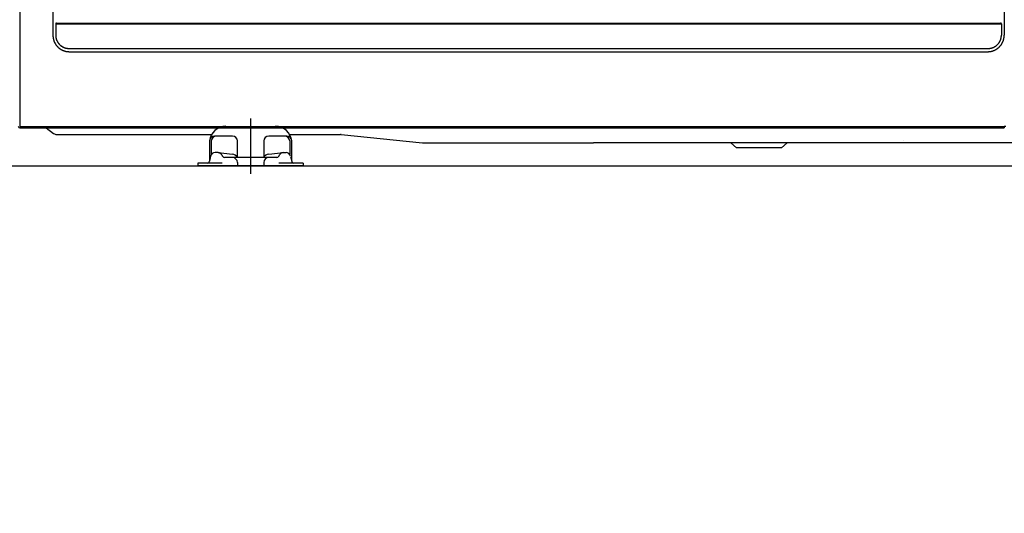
# Model space of a CAD drawing. Header units: millimetres. Extents: x 39871 to 53385, y 51832 to 57813.
# Tile 10 of 88: x 48431 to 48669, y 52278 to 52397. Entities that reach past the tile are written whole.
import ezdxf
from ezdxf import colors
from ezdxf.entities.mleader import LeaderData, LeaderLine
from ezdxf.math import Vec2, Vec3

# ---------------------------------------------------------------- set-up
doc = ezdxf.new("R2010")
doc.units = ezdxf.units.MM
doc.layers.add('AQUAREA', color=7, linetype='Continuous')
doc.layers.add('IS_KAN_OPIS', color=7, linetype='Continuous', lineweight=30)
doc.styles.add('ARIAL', font='ARIALN.TTF')

# ---------------------------------------------------------------- blocks, each defined once
blk = doc.blocks.new('SPLIT')
at = {"layer": 'AQUAREA'}
for p, q in [((24286.55, -1598.64), (24879.86, -1598.64)), ((24400.72, -1606.54), (24400.72, -1618.74)), ((24414.63, -1603.54), (24403.72, -1603.54)), ((24417.63, -1616.54), (24417.63, -1606.54)), ((24433.48, -1606.54), (24433.48, -1616.54)), ((24447.39, -1603.54), (24436.48, -1603.54)), ((24450.39, -1618.74), (24450.39, -1606.54))]:
    blk.add_line(p, q, dxfattribs=at)
for points in [[(24287.87, -305.76), (24287.87, -306.54), (24286.4, -308.42), (24286.4, -1597.64)], [(24306.42, -989.12), (24306.42, -1542.75)], [(24879.86, -989.12), (24879.86, -1542.75)], [(24308.59, -1535.4), (24308.59, -1535.4), (24308.52, -1535.4), (24308.45, -1535.4), (24308.38, -1535.4), (24308.38, -1535.47), (24308.3, -1535.47), (24308.24, -1535.47), (24308.24, -1535.54), (24308.17, -1535.54), (24308.17, -1535.61), (24308.17, -1535.68), (24308.1, -1535.68), (24308.1, -1535.75), (24308.1, -1535.82), (24308.1, -1535.89)], [(24308.59, -1535.82), (24308.59, -1535.82), (24308.52, -1535.82), (24308.45, -1535.82), (24308.38, -1535.82), (24308.38, -1535.89), (24308.3, -1535.89), (24308.24, -1535.96), (24308.17, -1536.03), (24308.17, -1536.1), (24308.1, -1536.1), (24308.1, -1536.17), (24308.1, -1536.24), (24308.1, -1536.31)], [(24308.1, -1535.89), (24308.1, -1542.75)], [(24308.59, -1535.4), (24877.69, -1535.4)], [(24308.59, -1535.82), (24877.69, -1535.82)], [(24878.18, -1535.89), (24878.18, -1535.89), (24878.18, -1535.82), (24878.18, -1535.75), (24878.18, -1535.68), (24878.11, -1535.68), (24878.11, -1535.61), (24878.11, -1535.54), (24878.04, -1535.54), (24878.04, -1535.47), (24877.97, -1535.47), (24877.9, -1535.47), (24877.9, -1535.4), (24877.83, -1535.4), (24877.76, -1535.4), (24877.69, -1535.4)], [(24878.18, -1536.31), (24878.18, -1536.31), (24878.18, -1536.24), (24878.18, -1536.17), (24878.18, -1536.1), (24878.11, -1536.1), (24878.11, -1536.03), (24878.04, -1535.96), (24877.97, -1535.89), (24877.9, -1535.89), (24877.9, -1535.82), (24877.83, -1535.82), (24877.76, -1535.82), (24877.69, -1535.82)], [(24878.18, -1535.89), (24878.18, -1542.75)], [(24306.42, -1542.75), (24306.42, -1542.96), (24306.42, -1543.1), (24306.42, -1543.31), (24306.42, -1543.52), (24306.49, -1543.66), (24306.49, -1543.87), (24306.49, -1544.08), (24306.55, -1544.29), (24306.55, -1544.43), (24306.63, -1544.64), (24306.63, -1544.85), (24306.7, -1544.99), (24306.7, -1545.2), (24306.77, -1545.34), (24306.84, -1545.55), (24306.9, -1545.76), (24306.9, -1545.9), (24306.98, -1546.11), (24307.05, -1546.25), (24307.12, -1546.46), (24307.19, -1546.6), (24307.25, -1546.81), (24307.33, -1546.95), (24307.47, -1547.16), (24307.54, -1547.3), (24307.6, -1547.51), (24307.68, -1547.65), (24307.82, -1547.79), (24307.89, -1548), (24308.03, -1548.14), (24308.1, -1548.28), (24308.24, -1548.42), (24308.3, -1548.63), (24308.45, -1548.77), (24308.59, -1548.91), (24308.65, -1549.05), (24308.8, -1549.19), (24308.94, -1549.33), (24309.08, -1549.47), (24309.22, -1549.61), (24309.29, -1549.75), (24309.43, -1549.89), (24309.57, -1550.03), (24309.7, -1550.17), (24309.85, -1550.31), (24310.05, -1550.38), (24310.2, -1550.52), (24310.34, -1550.66), (24310.48, -1550.73), (24310.62, -1550.87), (24310.75, -1550.94), (24310.97, -1551.08), (24311.1, -1551.15), (24311.25, -1551.29), (24311.45, -1551.36), (24311.6, -1551.43), (24311.74, -1551.57), (24311.95, -1551.64), (24312.09, -1551.71), (24312.3, -1551.78), (24312.44, -1551.85), (24312.65, -1551.92), (24312.79, -1551.99), (24313, -1552.06), (24313.14, -1552.13), (24313.35, -1552.2), (24313.55, -1552.27), (24313.7, -1552.34), (24313.9, -1552.34), (24314.05, -1552.41), (24314.25, -1552.48), (24314.47, -1552.48), (24314.6, -1552.55), (24314.82, -1552.55), (24315.03, -1552.55), (24315.17, -1552.62), (24315.38, -1552.62), (24315.59, -1552.62), (24315.8, -1552.62), (24315.94, -1552.69), (24316.15, -1552.69), (24316.35, -1552.69)], [(24308.1, -1542.75), (24308.1, -1542.89), (24308.1, -1543.03), (24308.1, -1543.17), (24308.1, -1543.38), (24308.17, -1543.52), (24308.17, -1543.66), (24308.17, -1543.8), (24308.17, -1543.94), (24308.24, -1544.08), (24308.24, -1544.29), (24308.3, -1544.43), (24308.3, -1544.57), (24308.38, -1544.71), (24308.38, -1544.85), (24308.45, -1544.99), (24308.45, -1545.13), (24308.52, -1545.27), (24308.59, -1545.41), (24308.59, -1545.55), (24308.65, -1545.69), (24308.73, -1545.83), (24308.8, -1545.97), (24308.87, -1546.11), (24308.94, -1546.25), (24309, -1546.39), (24309.08, -1546.53), (24309.15, -1546.67), (24309.22, -1546.81), (24309.29, -1546.95), (24309.35, -1547.09), (24309.43, -1547.16), (24309.57, -1547.3), (24309.64, -1547.44), (24309.7, -1547.58), (24309.85, -1547.65), (24309.92, -1547.79), (24309.99, -1547.93), (24310.13, -1548), (24310.2, -1548.14), (24310.34, -1548.28), (24310.4, -1548.35), (24310.55, -1548.49), (24310.62, -1548.56), (24310.75, -1548.7), (24310.9, -1548.77), (24310.97, -1548.84), (24311.1, -1548.98), (24311.25, -1549.05), (24311.32, -1549.12), (24311.45, -1549.26), (24311.6, -1549.33), (24311.74, -1549.4), (24311.88, -1549.47), (24311.95, -1549.54), (24312.09, -1549.61), (24312.23, -1549.75), (24312.37, -1549.82), (24312.5, -1549.89), (24312.65, -1549.89), (24312.79, -1549.96), (24312.93, -1550.03), (24313.07, -1550.1), (24313.2, -1550.17), (24313.35, -1550.24), (24313.49, -1550.24), (24313.63, -1550.31), (24313.77, -1550.38), (24313.9, -1550.38), (24314.05, -1550.45), (24314.25, -1550.45), (24314.4, -1550.52), (24314.54, -1550.52), (24314.68, -1550.59), (24314.82, -1550.59), (24314.95, -1550.59), (24315.1, -1550.66), (24315.3, -1550.66), (24315.45, -1550.66), (24315.59, -1550.66), (24315.73, -1550.66), (24315.87, -1550.66), (24316, -1550.66)], [(24869.92, -1552.69), (24870.13, -1552.69), (24870.34, -1552.69), (24870.48, -1552.62), (24870.69, -1552.62), (24870.9, -1552.62), (24871.11, -1552.62), (24871.25, -1552.55), (24871.46, -1552.55), (24871.67, -1552.55), (24871.81, -1552.48), (24872.02, -1552.48), (24872.23, -1552.41), (24872.37, -1552.34), (24872.58, -1552.34), (24872.79, -1552.27), (24872.93, -1552.2), (24873.14, -1552.13), (24873.28, -1552.06), (24873.49, -1551.99), (24873.63, -1551.92), (24873.84, -1551.85), (24873.98, -1551.78), (24874.19, -1551.71), (24874.33, -1551.64), (24874.54, -1551.57), (24874.68, -1551.43), (24874.82, -1551.36), (24875.03, -1551.29), (24875.17, -1551.15), (24875.31, -1551.08), (24875.52, -1550.94), (24875.66, -1550.87), (24875.8, -1550.73), (24875.94, -1550.66), (24876.08, -1550.52), (24876.29, -1550.38), (24876.43, -1550.31), (24876.57, -1550.17), (24876.71, -1550.03), (24876.85, -1549.89), (24876.99, -1549.75), (24877.06, -1549.61), (24877.2, -1549.47), (24877.34, -1549.33), (24877.48, -1549.19), (24877.62, -1549.05), (24877.69, -1548.91), (24877.83, -1548.77), (24877.97, -1548.63), (24878.04, -1548.42), (24878.18, -1548.28), (24878.25, -1548.14), (24878.39, -1548), (24878.46, -1547.79), (24878.6, -1547.65), (24878.67, -1547.51), (24878.74, -1547.3), (24878.81, -1547.16), (24878.95, -1546.95), (24879.02, -1546.81), (24879.09, -1546.6), (24879.16, -1546.46), (24879.23, -1546.25), (24879.3, -1546.11), (24879.37, -1545.9), (24879.37, -1545.76), (24879.44, -1545.55), (24879.51, -1545.34), (24879.58, -1545.2), (24879.58, -1544.99), (24879.65, -1544.85), (24879.65, -1544.64), (24879.72, -1544.43), (24879.72, -1544.29), (24879.79, -1544.08), (24879.79, -1543.87), (24879.79, -1543.66), (24879.86, -1543.52), (24879.86, -1543.31), (24879.86, -1543.1), (24879.86, -1542.96), (24879.86, -1542.75)], [(24870.27, -1550.66), (24870.41, -1550.66), (24870.55, -1550.66), (24870.69, -1550.66), (24870.83, -1550.66), (24870.97, -1550.66), (24871.18, -1550.66), (24871.32, -1550.59), (24871.46, -1550.59), (24871.6, -1550.59), (24871.74, -1550.52), (24871.88, -1550.52), (24872.02, -1550.45), (24872.23, -1550.45), (24872.37, -1550.38), (24872.51, -1550.38), (24872.65, -1550.31), (24872.79, -1550.24), (24872.93, -1550.24), (24873.07, -1550.17), (24873.21, -1550.1), (24873.35, -1550.03), (24873.49, -1549.96), (24873.63, -1549.89), (24873.77, -1549.89), (24873.91, -1549.82), (24874.05, -1549.75), (24874.19, -1549.61), (24874.33, -1549.54), (24874.4, -1549.47), (24874.54, -1549.4), (24874.68, -1549.33), (24874.82, -1549.26), (24874.96, -1549.12), (24875.03, -1549.05), (24875.17, -1548.98), (24875.31, -1548.84), (24875.38, -1548.77), (24875.52, -1548.7), (24875.66, -1548.56), (24875.73, -1548.49), (24875.87, -1548.35), (24875.94, -1548.28), (24876.08, -1548.14), (24876.15, -1548), (24876.29, -1547.93), (24876.36, -1547.79), (24876.43, -1547.65), (24876.57, -1547.58), (24876.64, -1547.44), (24876.71, -1547.3), (24876.85, -1547.16), (24876.92, -1547.09), (24876.99, -1546.95), (24877.06, -1546.81), (24877.13, -1546.67), (24877.2, -1546.53), (24877.27, -1546.39), (24877.34, -1546.25), (24877.41, -1546.11), (24877.48, -1545.97), (24877.55, -1545.83), (24877.62, -1545.69), (24877.69, -1545.55), (24877.69, -1545.41), (24877.76, -1545.27), (24877.83, -1545.13), (24877.83, -1544.99), (24877.9, -1544.85), (24877.9, -1544.71), (24877.97, -1544.57), (24877.97, -1544.43), (24878.04, -1544.29), (24878.04, -1544.08), (24878.11, -1543.94), (24878.11, -1543.8), (24878.11, -1543.66), (24878.11, -1543.52), (24878.18, -1543.38), (24878.18, -1543.17), (24878.18, -1543.03), (24878.18, -1542.89), (24878.18, -1542.75)], [(24316, -1550.66), (24870.27, -1550.66)], [(24316.35, -1552.69), (24869.92, -1552.69)], [(24286.63, -1597.87), (24879.86, -1597.87)], [(24302.29, -1598.64), (24306.84, -1601.93)], [(24308.76, -1602.63), (24402.04, -1602.63)], [(24449, -1602.63), (24479.74, -1602.63)], [(24480.15, -1602.63), (24480.09, -1602.63), (24480.02, -1602.63), (24479.95, -1602.63), (24479.88, -1602.63), (24479.8, -1602.63), (24479.74, -1602.63)], [(24480.15, -1602.63), (24529.3, -1607.6)], [(24879.86, -1597.66), (24880.84, -1597.66)], [(24879.86, -1597.66), (24879.86, -1598.64)], [(24401.88, -1606.48), (24401.88, -1614.78)], [(24449.13, -1606.54), (24449.13, -1614.63)], [(24529.3, -1607.6), (24529.37, -1607.6), (24529.44, -1607.6), (24529.5, -1607.6), (24529.58, -1607.6), (24529.65, -1607.6), (24529.72, -1607.6), (24529.79, -1607.6)], [(24529.58, -1607.6), (24632.2, -1607.6)], [(24941.32, -1607.6), (24632.2, -1607.6)], [(24749.07, -1607.6), (24745.56, -1610.61), (24718.54, -1610.61), (24715.03, -1607.6)], [(24819.1, -1606.41), (24819.17, -1606.41)], [(24819.1, -1607.6), (24819.24, -1607.6)], [(24405.97, -1613.49), (24404.13, -1613.49)], [(24405.97, -1613.49), (24414.58, -1614.54)], [(24436.53, -1614.54), (24445.14, -1613.49)], [(24445.14, -1613.49), (24446.98, -1613.49)], [(24408.49, -1619.9), (24393.79, -1619.9)], [(24393.79, -1619.9), (24393.79, -1621.47)], [(24401.46, -1615.75), (24400.72, -1618.76)], [(24414.58, -1616.54), (24409.75, -1616.54)], [(24441.36, -1616.54), (24414.58, -1616.54)], [(24417.63, -1619.48), (24417.63, -1621.47)], [(24433.48, -1619.48), (24433.48, -1621.47)], [(24457.32, -1619.9), (24442.51, -1619.9)], [(24449.65, -1615.8), (24450.39, -1618.74)], [(24457.32, -1619.9), (24457.32, -1621.47)], [(24457.32, -1621.47), (24393.79, -1621.47)]]:
    blk.add_lwpolyline(points, dxfattribs=at)
at = {"layer": 'AQUAREA', "ltscale": 20}
blk.add_lwpolyline([(24425.55, -1592.97), (24425.55, -1626.27)], dxfattribs=at)
at = {"layer": 'AQUAREA'}
for centre, radius, start, end in [((24286.55, -1597.64), 1, 180, 270), ((24286.63, -1597.64), 0.23, 180, 270), ((24308.87, -1599.32), 3.3, 231.95675, 268.07704), ((24410.71, -1607.72), 10.06, 90.4949, 173.25443), ((24440.32, -1607.8), 10.14, 7.13192, 88.51383), ((24403.72, -1606.54), 3, 90, 180), ((24404.88, -1606.54), 3, 90, 180), ((24414.63, -1606.54), 3, 0, 90), ((24436.48, -1606.54), 3, 90, 180), ((24446.13, -1606.54), 3, 0, 90), ((24447.39, -1606.54), 3, 0, 90), ((24404.29, -1616.4), 2.91, 93.15001, 167.11631), ((24405.5, -1616.59), 3.13, 31.30399, 81.30973), ((24445.61, -1616.59), 3.13, 98.69027, 148.69601), ((24446.82, -1616.4), 2.91, 12.88369, 86.84999), ((24399.33, -1618.5), 1.41, 279.65581, 350.34419), ((24410.31, -1614.4), 2.21, 194.70581, 255.29419), ((24414.29, -1618.31), 3.78, 27.97837, 85.55029), ((24414.63, -1619.54), 3, 0, 90), ((24436.82, -1618.31), 3.78, 94.44971, 152.02163), ((24436.48, -1619.54), 3, 90, 180), ((24440.8, -1614.4), 2.21, 284.70581, 345.29419), ((24451.78, -1618.5), 1.41, 189.65581, 260.34419)]:
    blk.add_arc(centre, radius, start, end, dxfattribs=at)
blk = doc.blocks.new('_None')

msp = doc.modelspace()

# ---------------------------------------------------------------- linework, layer by layer
at = {"linetype": 'Continuous', "ltscale": 0.02}
msp.add_line((48407.32, 52362.19), (49064.7, 52362.19), dxfattribs=at)

# ---------------------------------------------------------------- block references
at = {"lineweight": 13, "xscale": 0.4, "yscale": 0.4, "zscale": 0.4}
msp.add_blockref('SPLIT', (38716.63, 53010.77), dxfattribs=at)

# ---------------------------------------------------------------- leaders
at = {"layer": 'IS_KAN_OPIS', "color": 212}
ml = msp.add_multileader_mtext('Standard', dxfattribs=at)
ml.set_content('\\pxql;{\\C256;Układ pompowy - \\A1;obieg ogrzewania\\Pgrzejnikowego 55/45%%DC; 35kPa; 11,3kW; 917,53kg/h\\P\\C1;Pompa  1~230V; 0,2kW}', color=212, style='ARIAL')
ml.set_leader_properties(color=212)
ml.set_arrow_properties(name='NONE')
ml.build(insert=Vec2(0, 0))
ml.multileader.update_dxf_attribs({"text_left_attachment_type": 6, "text_right_attachment_type": 6, "dogleg_length": 5, "arrow_head_size": 3})
ctx = ml.context
ctx.base_point, ctx.char_height, ctx.arrow_head_size, ctx.landing_gap_size, ctx.plane_origin = Vec3(45306.64, 52379.53), 30, 3, 1, Vec3(43632.71, 52295.39)
ctx.left_attachment, ctx.right_attachment = 6, 6
notes = []
notes.append((ctx, [(0, (1, 1, 0), (45301.64, 52379.53), (1, 0), 5, [(0, [(45125.38, 52771.05)], 0, [])])]))
ctx.mtext.insert, ctx.mtext.width, ctx.mtext.flow_direction = Vec3(45307.64, 52417.86), 8077.0398, 5
for ctx, leaders in notes:
    for number, flags, end, landing, length, lines in leaders:
        leader = LeaderData()
        leader.index, (leader.has_last_leader_line, leader.has_dogleg_vector, leader.attachment_direction) = number, flags
        leader.last_leader_point, leader.dogleg_vector, leader.dogleg_length = Vec3(end), Vec3(landing), length
        for number, points, colour, breaks in lines:
            line = LeaderLine()
            line.index, line.vertices, line.color, line.breaks = number, Vec3.list(points), colors.encode_raw_color(colour), breaks
            leader.lines.append(line)
        ctx.leaders.append(leader)

doc.saveas('drawing.dxf')
